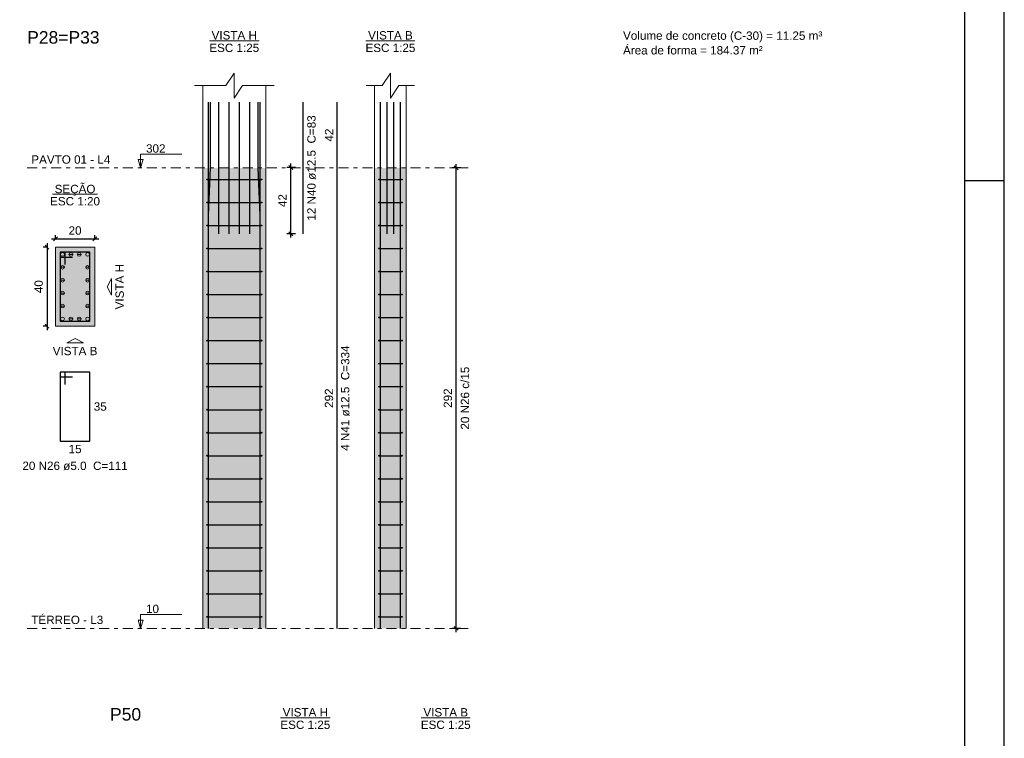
# Model space of a CAD drawing. Header units: millimetres. Extents: x 0 to 119, y 0 to 84.
# Tile 18 of 19: x 94 to 119, y 45 to 63. Entities that reach past the tile are written whole.
import ezdxf

# ---------------------------------------------------------------- set-up
doc = ezdxf.new("R2010")
doc.units = ezdxf.units.MM
doc.header["$MEASUREMENT"] = 0
doc.linetypes.add('DASHDOT', pattern=[2.54, 1.27, -0.635, 0, -0.635])
doc.linetypes.add('NULL', pattern=[0])
doc.layers.get('0').update_dxf_attribs({"lineweight": 18})
for name, color, linetype, lineweight in [('Descrição da armadura', 7, 'Continuous', 0), ('DT-Barras na forma', 2, 'Continuous', 30), ('DT-Barras no corte', 5, 'Continuous', 5), ('DT-Barras rebatidas', 2, 'Continuous', 30), ('DT-Cotas', 9, 'Continuous', 5), ('DT-Estribos na forma', 2, 'Continuous', 30), ('DT-Forma', 5, 'Continuous', 5), ('DT-Hachura seção pilares', 254, 'Continuous', 5), ('DT-Hachura vista pilares', 254, 'Continuous', 5), ('DT-Pontilhado', 9, 'DASHDOT', 5), ('DT-Relação do aço', 9, 'Continuous', 5), ('DT-Textos', 7, 'Continuous', 5), ('DT-Título', 3, 'Continuous', 20), ('Textos armaduras', 7, 'Continuous', 0)]:
    doc.layers.add(name, color=color, linetype=linetype, lineweight=lineweight)
doc.layers.add('SEDUC_MARF', color=1, linetype='Continuous')
doc.layers.add('SEDUC_MARGG', color=7, linetype='Continuous')
doc.styles.add('Arial', font='txt')
doc.dimstyles.new('UM_20.000000', dxfattribs={"dimtxt": 0.18, "dimasz": 0.1, "dimexe": 0.1, "dimexo": 0.2, "dimgap": 0, "dimtad": 1, "dimtih": 1, "dimtoh": 1, "dimdec": 1, "dimlfac": 20, "dimzin": 0, "dimdsep": 46, "dimtxsty": 'Standard', "dimcen": 0.09, "dimdle": 0.1, "dimadec": 1, "dimazin": 2, "dimtfac": 1, "dimtdec": 4, "dimtofl": 0, "dimtmove": 0, "dimatfit": 3, "dimfxl": 1, "dimtolj": 1, "dimarcsym": 0})
doc.dimstyles.new('UM_25.000000', dxfattribs={"dimtxt": 0.18, "dimasz": 0.1, "dimexe": 0.1, "dimexo": 0.2, "dimgap": 0, "dimtad": 1, "dimtih": 1, "dimtoh": 1, "dimdec": 1, "dimlfac": 25, "dimzin": 0, "dimdsep": 46, "dimtxsty": 'Standard', "dimcen": 0.09, "dimdle": 0.1, "dimadec": 1, "dimazin": 2, "dimtfac": 1, "dimtdec": 4, "dimtofl": 0, "dimtmove": 0, "dimatfit": 3, "dimfxl": 1, "dimtolj": 1, "dimarcsym": 0})

# ---------------------------------------------------------------- blocks, each defined once
blk = doc.blocks.new('_Oblique')
at = {"color": 0, "linetype": 'ByBlock', "lineweight": -2}
blk.add_line((-0.5, -0.5), (0.5, 0.5), dxfattribs=at)
blk = doc.blocks.new('*D66')
at = {"layer": 'Defpoints', "color": 0}
for p in [(94.812, 57.703), (94.6, 55.703), (94.812, 55.703)]:
    blk.add_point(p, dxfattribs=at)
at = {"layer": 'DT-Cotas', "color": 0, "lineweight": -2}
for p, q in [((94.6, 57.803), (94.6, 55.603)), ((94.612, 57.703), (94.5, 57.703)), ((94.612, 55.703), (94.5, 55.703))]:
    blk.add_line(p, q, dxfattribs=at)
at = {"layer": 'DT-Cotas', "color": 0, "lineweight": -2, "xscale": 0.1, "yscale": 0.1, "zscale": 0.1}
for p, rotation in [((94.6, 57.703), 90), ((94.6, 55.703), 270)]:
    blk.add_blockref('_Oblique', p, dxfattribs=dict(at, rotation=rotation))
at = {"layer": 'DT-Cotas', "color": 7, "insert": (94.388, 56.703), "char_height": 0.2118, "attachment_point": 5, "rotation": 90, "style": 'Arial'}
blk.add_mtext('\\A1;40', dxfattribs=at)
blk = doc.blocks.new('*D67')
at = {"layer": 'Defpoints', "color": 0}
for p in [(95.812, 57.914), (94.812, 57.703), (95.812, 57.703)]:
    blk.add_point(p, dxfattribs=at)
at = {"layer": 'DT-Cotas', "color": 0, "lineweight": -2}
for p, q in [((94.812, 57.903), (94.812, 58.014)), ((95.812, 57.903), (95.812, 58.014)), ((94.712, 57.914), (95.912, 57.914))]:
    blk.add_line(p, q, dxfattribs=at)
at = {"layer": 'DT-Cotas', "color": 0, "lineweight": -2, "xscale": 0.1, "yscale": 0.1, "zscale": 0.1, "rotation": 180}
blk.add_blockref('_Oblique', (94.812, 57.914), dxfattribs=at)
at = {"layer": 'DT-Cotas', "color": 0, "lineweight": -2, "xscale": 0.1, "yscale": 0.1, "zscale": 0.1}
blk.add_blockref('_Oblique', (95.812, 57.914), dxfattribs=at)
at = {"layer": 'DT-Cotas', "color": 7, "insert": (95.312, 58.126), "char_height": 0.2118, "attachment_point": 5, "rotation": 0.0057, "style": 'Arial'}
blk.add_mtext('\\A1;20', dxfattribs=at)
blk = doc.blocks.new('*D68')
at = {"layer": 'Defpoints', "color": 0}
for p in [(100.788, 59.727), (101.106, 59.727), (101.106, 58.047)]:
    blk.add_point(p, dxfattribs=at)
at = {"layer": 'DT-Cotas', "color": 0, "lineweight": -2}
for p, q in [((100.788, 57.947), (100.788, 59.827)), ((100.906, 59.727), (100.688, 59.727)), ((100.906, 58.047), (100.688, 58.047))]:
    blk.add_line(p, q, dxfattribs=at)
at = {"layer": 'DT-Cotas', "color": 0, "lineweight": -2, "xscale": 0.1, "yscale": 0.1, "zscale": 0.1}
for p, rotation in [((100.788, 59.727), 90), ((100.788, 58.047), 270)]:
    blk.add_blockref('_Oblique', p, dxfattribs=dict(at, rotation=rotation))
at = {"layer": 'DT-Cotas', "color": 7, "insert": (100.577, 58.887), "char_height": 0.2118, "attachment_point": 5, "rotation": 90, "style": 'Arial'}
blk.add_mtext('\\A1;42', dxfattribs=at)
blk = doc.blocks.new('*D69')
at = {"layer": 'Defpoints', "color": 0}
for p in [(104.987, 59.715), (105.305, 59.715), (105.305, 48.035)]:
    blk.add_point(p, dxfattribs=at)
at = {"layer": 'DT-Cotas', "color": 0, "lineweight": -2}
for p, q in [((104.987, 47.935), (104.987, 59.815)), ((105.105, 59.715), (104.887, 59.715)), ((105.105, 48.035), (104.887, 48.035))]:
    blk.add_line(p, q, dxfattribs=at)
at = {"layer": 'DT-Cotas', "color": 0, "lineweight": -2, "xscale": 0.1, "yscale": 0.1, "zscale": 0.1}
for p, rotation in [((104.987, 59.715), 90), ((104.987, 48.035), 270)]:
    blk.add_blockref('_Oblique', p, dxfattribs=dict(at, rotation=rotation))
at = {"layer": 'DT-Cotas', "color": 7, "insert": (104.775, 53.875), "char_height": 0.2118, "attachment_point": 5, "rotation": 90, "style": 'Arial'}
blk.add_mtext('\\A1;292', dxfattribs=at)

msp = doc.modelspace()

# ---------------------------------------------------------------- hatches: boundary and pattern name
at = {"layer": 'DT-Hachura seção pilares', "linetype": 'Continuous'}
msp.add_hatch(color=254, dxfattribs=at).paths.add_polyline_path([(94.8121, 55.7026), (94.8121, 55.7026), (95.8121, 55.7026), (95.8121, 57.7026), (94.8121, 57.7026), (94.8121, 55.7026)])
at = {"layer": 'DT-Hachura vista pilares', "linetype": 'Continuous'}
for points in [[(98.553, 48.0347), (98.553, 59.7147), (100.153, 59.7147), (100.153, 48.0347), (98.553, 48.0347)], [(102.9164, 48.0347), (102.9164, 59.7147), (103.7164, 59.7147), (103.7164, 48.0347), (102.9164, 48.0347)]]:
    msp.add_hatch(color=254, dxfattribs=at).paths.add_polyline_path(points)

# ---------------------------------------------------------------- linework, layer by layer
at = {"layer": 'DT-Barras na forma'}
for points in [[(98.698, 48.0347), (98.698, 58.5147), (98.748, 59.7147), (98.748, 61.3825)], [(98.698, 58.0468), (98.698, 61.3825)], [(98.96, 58.0468), (98.96, 61.3825)], [(99.222, 58.0468), (99.222, 61.3825)], [(99.484, 58.0468), (99.484, 61.3825)], [(99.746, 58.0468), (99.746, 61.3825)], [(100.008, 48.0347), (100.008, 58.5147), (99.958, 59.7147), (99.958, 61.3825)], [(100.008, 58.0468), (100.008, 61.3825)], [(103.0614, 48.0347), (103.0614, 58.5147), (103.0614, 59.7147), (103.0614, 61.3825)], [(103.2314, 58.0468), (103.2314, 61.3825)], [(103.4014, 58.0468), (103.4014, 61.3825)], [(103.5714, 48.0347), (103.5714, 58.5147), (103.5714, 59.7147), (103.5714, 61.3825)], [(95.0621, 57.2651), (95.0621, 57.5776), (94.9371, 57.5776), (94.9371, 55.8276), (95.6871, 55.8276), (95.6871, 57.5776), (94.9371, 57.5776), (94.9371, 57.4526), (95.2496, 57.4526)]]:
    msp.add_lwpolyline(points, dxfattribs=at)
at = {"layer": 'DT-Barras no corte'}
for p, q in [((95.1496, 57.5213), (95.2621, 57.5213)), ((95.3621, 57.5213), (95.4746, 57.5213)), ((94.9371, 57.1938), (95.0496, 57.1938)), ((95.5746, 57.1938), (95.6871, 57.1938)), ((94.9371, 56.8663), (95.0496, 56.8663)), ((95.5746, 56.8663), (95.6871, 56.8663)), ((94.9371, 56.5388), (95.0496, 56.5388)), ((95.5746, 56.5388), (95.6871, 56.5388)), ((94.9371, 56.2113), (95.0496, 56.2113)), ((95.5746, 56.2113), (95.6871, 56.2113)), ((95.1496, 55.8838), (95.2621, 55.8838)), ((95.3621, 55.8838), (95.4746, 55.8838))]:
    msp.add_line(p, q, dxfattribs=at)
for centre in [(94.9933, 57.5213), (95.2058, 57.5213), (95.4183, 57.5213), (95.6308, 57.5213), (94.9933, 57.1938), (95.6308, 57.1938), (94.9933, 56.8663), (95.6308, 56.8663), (94.9933, 56.5388), (95.6308, 56.5388), (94.9933, 56.2113), (95.6308, 56.2113), (94.9933, 55.8838), (95.2058, 55.8838), (95.4183, 55.8838), (95.6308, 55.8838)]:
    msp.add_circle(centre, 0.0469, dxfattribs=at)
at = {"layer": 'DT-Barras rebatidas'}
for points in [[(101.1061, 58.0468), (101.1061, 61.3825)], [(101.9633, 48.0347), (101.9633, 59.7147), (101.9633, 61.3825)], [(95.0621, 54.2252), (95.0621, 54.5377), (94.9371, 54.5377), (94.9371, 52.7877), (95.6871, 52.7877), (95.6871, 54.5377), (94.9371, 54.5377), (94.9371, 54.4127), (95.2496, 54.4127)]]:
    msp.add_lwpolyline(points, dxfattribs=at)
at = {"layer": 'DT-Estribos na forma'}
for p, q in [((98.663, 59.4227), (100.043, 59.4227)), ((103.0264, 59.4227), (103.6064, 59.4227)), ((98.663, 58.8387), (100.043, 58.8387)), ((103.0264, 58.8387), (103.6064, 58.8387)), ((98.663, 58.2547), (100.043, 58.2547)), ((103.0264, 58.2547), (103.6064, 58.2547)), ((98.663, 57.6707), (100.043, 57.6707)), ((103.0264, 57.6707), (103.6064, 57.6707)), ((98.663, 57.0867), (100.043, 57.0867)), ((103.0264, 57.0867), (103.6064, 57.0867)), ((98.663, 56.5027), (100.043, 56.5027)), ((103.0264, 56.5027), (103.6064, 56.5027)), ((98.663, 55.9187), (100.043, 55.9187)), ((103.0264, 55.9187), (103.6064, 55.9187)), ((98.663, 55.3347), (100.043, 55.3347)), ((103.0264, 55.3347), (103.6064, 55.3347)), ((98.663, 54.7507), (100.043, 54.7507)), ((103.0264, 54.7507), (103.6064, 54.7507)), ((98.663, 54.1667), (100.043, 54.1667)), ((103.0264, 54.1667), (103.6064, 54.1667)), ((98.663, 53.5827), (100.043, 53.5827)), ((103.0264, 53.5827), (103.6064, 53.5827)), ((98.663, 52.9987), (100.043, 52.9987)), ((103.0264, 52.9987), (103.6064, 52.9987)), ((98.663, 52.4147), (100.043, 52.4147)), ((103.0264, 52.4147), (103.6064, 52.4147)), ((98.663, 51.8307), (100.043, 51.8307)), ((103.0264, 51.8307), (103.6064, 51.8307)), ((98.663, 51.2467), (100.043, 51.2467)), ((103.0264, 51.2467), (103.6064, 51.2467)), ((98.663, 50.6627), (100.043, 50.6627)), ((103.0264, 50.6627), (103.6064, 50.6627)), ((98.663, 50.0787), (100.043, 50.0787)), ((103.0264, 50.0787), (103.6064, 50.0787)), ((98.663, 49.4947), (100.043, 49.4947)), ((103.0264, 49.4947), (103.6064, 49.4947)), ((98.663, 48.9107), (100.043, 48.9107)), ((103.0264, 48.9107), (103.6064, 48.9107)), ((98.663, 48.3267), (100.043, 48.3267)), ((103.0264, 48.3267), (103.6064, 48.3267))]:
    msp.add_line(p, q, dxfattribs=at)
for centre in [(98.663, 59.4227), (100.043, 59.4227), (103.0264, 59.4227), (103.6064, 59.4227), (98.663, 58.8387), (100.043, 58.8387), (103.0264, 58.8387), (103.6064, 58.8387), (98.663, 58.2547), (100.043, 58.2547), (103.0264, 58.2547), (103.6064, 58.2547), (98.663, 57.6707), (100.043, 57.6707), (103.0264, 57.6707), (103.6064, 57.6707), (98.663, 57.0867), (100.043, 57.0867), (103.0264, 57.0867), (103.6064, 57.0867), (98.663, 56.5027), (100.043, 56.5027), (103.0264, 56.5027), (103.6064, 56.5027), (98.663, 55.9187), (100.043, 55.9187), (103.0264, 55.9187), (103.6064, 55.9187), (98.663, 55.3347), (100.043, 55.3347), (103.0264, 55.3347), (103.6064, 55.3347), (98.663, 54.7507), (100.043, 54.7507), (103.0264, 54.7507), (103.6064, 54.7507), (98.663, 54.1667), (100.043, 54.1667), (103.0264, 54.1667), (103.6064, 54.1667), (98.663, 53.5827), (100.043, 53.5827), (103.0264, 53.5827), (103.6064, 53.5827), (98.663, 52.9987), (100.043, 52.9987), (103.0264, 52.9987), (103.6064, 52.9987), (98.663, 52.4147), (100.043, 52.4147), (103.0264, 52.4147), (103.6064, 52.4147), (98.663, 51.8307), (100.043, 51.8307), (103.0264, 51.8307), (103.6064, 51.8307), (98.663, 51.2467), (100.043, 51.2467), (103.0264, 51.2467), (103.6064, 51.2467), (98.663, 50.6627), (100.043, 50.6627), (103.0264, 50.6627), (103.6064, 50.6627), (98.663, 50.0787), (100.043, 50.0787), (103.0264, 50.0787), (103.6064, 50.0787), (98.663, 49.4947), (100.043, 49.4947), (103.0264, 49.4947), (103.6064, 49.4947), (98.663, 48.9107), (100.043, 48.9107), (103.0264, 48.9107), (103.6064, 48.9107), (98.663, 48.3267), (100.043, 48.3267), (103.0264, 48.3267), (103.6064, 48.3267)]:
    msp.add_circle(centre, 0.01, dxfattribs=at)
at = {"layer": 'DT-Forma'}
for p, q in [((98.553, 59.7147), (98.553, 61.8061)), ((100.153, 59.7147), (100.153, 61.8061)), ((102.9164, 59.7147), (102.9164, 61.8061)), ((103.7164, 59.7147), (103.7164, 61.8061)), ((98.553, 48.0347), (98.553, 59.7147)), ((100.153, 48.0347), (100.153, 59.7147)), ((102.9164, 48.0347), (102.9164, 59.7147)), ((103.7164, 48.0347), (103.7164, 59.7147))]:
    msp.add_line(p, q, dxfattribs=at)
for points in [[(98.3412, 61.8061), (99.1412, 61.8061), (99.353, 62.1238), (99.353, 61.4884), (99.5648, 61.8061), (100.3648, 61.8061)], [(102.7046, 61.8061), (103.1046, 61.8061), (103.3164, 62.1238), (103.3164, 61.4884), (103.5282, 61.8061), (103.9282, 61.8061)]]:
    msp.add_lwpolyline(points, dxfattribs=at)
msp.add_lwpolyline([(94.8121, 55.7026), (95.8121, 55.7026), (95.8121, 57.7026), (94.8121, 57.7026), (94.8121, 55.7026)], close=True, dxfattribs=at)
at = {"layer": 'DT-Pontilhado', "ltscale": 0.2}
for p, q in [((94.0959, 59.7147), (105.3049, 59.7147)), ((94.0959, 48.0347), (105.3049, 48.0347))]:
    msp.add_line(p, q, dxfattribs=at)
at = {"layer": 'DT-Textos'}
for p, q in [((98.7232, 62.9393), (99.9829, 62.9393)), ((102.6947, 62.9393), (103.9381, 62.9393)), ((94.7398, 59.0475), (95.8843, 59.0475)), ((100.5276, 45.7647), (101.7873, 45.7647)), ((104.0991, 45.7647), (105.3425, 45.7647))]:
    msp.add_line(p, q, dxfattribs=at)
for points in [[(96.9735, 59.7147), (97.0371, 59.9265), (96.91, 59.9265), (96.9735, 59.7147), (96.9735, 60.0647), (98.0235, 60.0647)], [(96.9735, 48.0347), (97.0371, 48.2465), (96.91, 48.2465), (96.9735, 48.0347), (96.9735, 48.3847), (98.0235, 48.3847)]]:
    msp.add_lwpolyline(points, dxfattribs=at)
for points in [[(96.2357, 56.7026), (96.2357, 56.4908), (96.1298, 56.7026), (96.2357, 56.9144), (96.2357, 56.7026)], [(95.3121, 55.279), (95.1003, 55.279), (95.3121, 55.3849), (95.5239, 55.279), (95.3121, 55.279)]]:
    msp.add_lwpolyline(points, close=True, dxfattribs=at)
at = {"layer": 'SEDUC_MARF'}
msp.add_line((117.9, 59.4), (118.9, 59.4), dxfattribs=at)
msp.add_lwpolyline([(118.9, 84.1), (0, 84.1), (0, 0), (118.9, 0)], close=True, dxfattribs=at)
at = {"layer": 'SEDUC_MARGG'}
msp.add_lwpolyline([(2.5, 1), (117.9, 1), (117.9, 83.1), (2.5, 83.1), (2.5, 1)], dxfattribs=at)

# ---------------------------------------------------------------- texts
at = {"layer": 'Descrição da armadura', "linetype": 'NULL', "char_height": 0.2118, "attachment_point": 8, "rotation": 90.00021, "line_spacing_factor": 0.9, "style": 'Arial'}
for s, insert, width in [('12 N40 ø12.5  C=83', (101.424, 59.7148), 5.239541), ('4 N41 ø12.5  C=334', (102.281, 53.8748), 5.239541), ('20 N26 c/15', (105.3189, 53.8747), 3.167695)]:
    msp.add_mtext(s, dxfattribs=dict(at, insert=insert, width=width))
at = {"layer": 'Descrição da armadura', "linetype": 'NULL', "insert": (95.3119, 52.0467), "char_height": 0.2118, "width": 5.239541, "attachment_point": 8, "line_spacing_factor": 0.9, "style": 'Arial'}
msp.add_mtext('20 N26 ø5.0  C=111', dxfattribs=at)
at = {"layer": 'DT-Relação do aço', "color": 7, "linetype": 'NULL', "char_height": 0.2118, "attachment_point": 7, "line_spacing_factor": 0.9, "style": 'Arial'}
for s, insert, width in [('Volume de concreto (C-30) = 11.25 m³', (109.2223, 62.9026), 9.912959), ('Área de forma = 184.37 m²', (109.2223, 62.5913), 6.947539)]:
    msp.add_mtext(s, dxfattribs=dict(at, insert=insert, width=width))
at = {"layer": 'DT-Textos', "linetype": 'NULL', "char_height": 0.2118, "line_spacing_factor": 0.798, "style": 'Arial'}
for s, insert, width, attachment_point in [('VISTA H', (99.3529, 62.9707), 2.255996, 8), ('VISTA B', (103.3169, 62.9707), 2.223994, 8), ('ESC 1:25', (99.3529, 62.6537), 2.482559, 8), ('ESC 1:25', (103.3169, 62.6537), 2.482559, 8), ('302', (97.1139, 60.0997), 0.967705, 7), ('PAVTO 01 - L4', (94.2019, 59.8207), 3.932842, 7), ('SEÇÃO', (95.3119, 59.0098), 2.030566, 8), ('ESC 1:20', (95.3119, 58.7617), 2.482559, 8), ('VISTA B', (95.3119, 54.9617), 2.223994, 8), ('10', (97.1139, 48.4197), 0.645137, 7), ('TÉRREO - L3', (94.2019, 48.1407), 3.577422, 7), ('VISTA H', (101.1573, 45.7961), 2.255996, 8), ('VISTA B', (104.7213, 45.7961), 2.223994, 8), ('ESC 1:25', (101.1573, 45.4791), 2.482559, 8), ('ESC 1:25', (104.7213, 45.4791), 2.482559, 8)]:
    msp.add_mtext(s, dxfattribs=dict(at, insert=insert, width=width, attachment_point=attachment_point))
at = {"layer": 'DT-Textos', "linetype": 'NULL', "insert": (96.553, 56.7028), "char_height": 0.2118, "width": 2.255996, "attachment_point": 8, "rotation": 90.00021, "line_spacing_factor": 0.798, "style": 'Arial'}
msp.add_mtext('VISTA H', dxfattribs=at)
at = {"layer": 'DT-Título', "linetype": 'NULL', "char_height": 0.3177, "attachment_point": 7, "line_spacing_factor": 0.798, "style": 'Arial'}
for s, insert, width in [('P28=P33', (94.0959, 62.8647), 3.645469), ('P50', (96.2003, 45.6901), 1.565781)]:
    msp.add_mtext(s, dxfattribs=dict(at, insert=insert, width=width))
at = {"layer": 'Textos armaduras', "linetype": 'NULL', "char_height": 0.2118, "attachment_point": 8, "rotation": 90.00021, "line_spacing_factor": 0.9, "style": 'Arial'}
for s, insert, width in [('42', (101.866, 60.5486), 1.045137), ('292', (101.866, 53.8747), 1.367705)]:
    msp.add_mtext(s, dxfattribs=dict(at, insert=insert, width=width))
at = {"layer": 'Textos armaduras', "linetype": 'NULL', "char_height": 0.2118, "width": 1.045137, "line_spacing_factor": 0.9, "style": 'Arial'}
for s, insert, attachment_point in [('35', (95.7871, 53.7686), 1), ('15', (95.3121, 52.6904), 2)]:
    msp.add_mtext(s, dxfattribs=dict(at, insert=insert, attachment_point=attachment_point))

# ---------------------------------------------------------------- dimensions: what is measured, and where the dimension line sits
at = {"layer": 'DT-Cotas'}
for base, p1, p2, dimstyle, override, picture, middle in [((100.7884, 59.7268), (101.1061, 58.0468), (101.1061, 59.7268), 'UM_25.000000', {"dimtxt": 0.2118, "dimasz": 0.1, "dimexe": 0.1, "dimexo": 0.2, "dimtad": 1, "dimtih": 0, "dimtoh": 0, "dimdec": 1, "dimlfac": 25, "dimzin": 8, "dimtxsty": 'Arial', "dimblk": 'Oblique', "dimblk1": 'Oblique', "dimblk2": 'Oblique', "dimsah": 1, "dimdle": 0.1, "dimse1": 0, "dimse2": 0, "dimclrt": 7, "dimadec": 1, "dimazin": 3, "dimtmove": 2, "dimldrblk": 'Oblique'}, '*D68', (100.5766, 58.8868)), ((104.9872, 59.7147), (105.3049, 48.0347), (105.3049, 59.7147), 'UM_25.000000', {"dimtxt": 0.2118, "dimasz": 0.1, "dimexe": 0.1, "dimexo": 0.2, "dimtad": 1, "dimtih": 0, "dimtoh": 0, "dimdec": 1, "dimlfac": 25, "dimzin": 8, "dimtxsty": 'Arial', "dimblk": 'Oblique', "dimblk1": 'Oblique', "dimblk2": 'Oblique', "dimsah": 1, "dimdle": 0.1, "dimse1": 0, "dimse2": 0, "dimclrt": 7, "dimadec": 1, "dimazin": 3, "dimtmove": 2, "dimldrblk": 'Oblique'}, '*D69', (104.7754, 53.8747)), ((94.6003, 55.7026), (94.8121, 57.7026), (94.8121, 55.7026), 'UM_20.000000', {"dimtxt": 0.2118, "dimasz": 0.1, "dimexe": 0.1, "dimexo": 0.2, "dimtad": 1, "dimtih": 0, "dimtoh": 0, "dimdec": 1, "dimlfac": 20, "dimzin": 8, "dimtxsty": 'Arial', "dimblk": 'Oblique', "dimblk1": 'Oblique', "dimblk2": 'Oblique', "dimsah": 1, "dimdle": 0.1, "dimse1": 0, "dimse2": 0, "dimclrt": 7, "dimadec": 1, "dimazin": 3, "dimtmove": 2, "dimldrblk": 'Oblique'}, '*D66', (94.3885, 56.7026))]:
    dim = msp.add_linear_dim(base=base, p1=p1, p2=p2, angle=90, dimstyle=dimstyle, override=override, dxfattribs=at)
    dim.commit()
    dim.dimension.update_dxf_attribs({"geometry": picture, "text_midpoint": middle, "dimtype": 160, "text_rotation": 90})
dim = msp.add_linear_dim(base=(95.8121, 57.9144), p1=(94.8121, 57.7026), p2=(95.8121, 57.7026), dimstyle='UM_20.000000', override={"dimtxt": 0.2118, "dimasz": 0.1, "dimexe": 0.1, "dimexo": 0.2, "dimtad": 1, "dimtih": 0, "dimtoh": 0, "dimdec": 1, "dimlfac": 20, "dimzin": 8, "dimtxsty": 'Arial', "dimblk": 'Oblique', "dimblk1": 'Oblique', "dimblk2": 'Oblique', "dimsah": 1, "dimdle": 0.1, "dimse1": 0, "dimse2": 0, "dimclrt": 7, "dimadec": 1, "dimazin": 3, "dimtmove": 2, "dimldrblk": 'Oblique'}, dxfattribs=at)
dim.commit()
dim.dimension.update_dxf_attribs({"geometry": '*D67', "text_midpoint": (95.3121, 58.1262), "dimtype": 160, "text_rotation": 0.00573})

doc.saveas('drawing.dxf')
